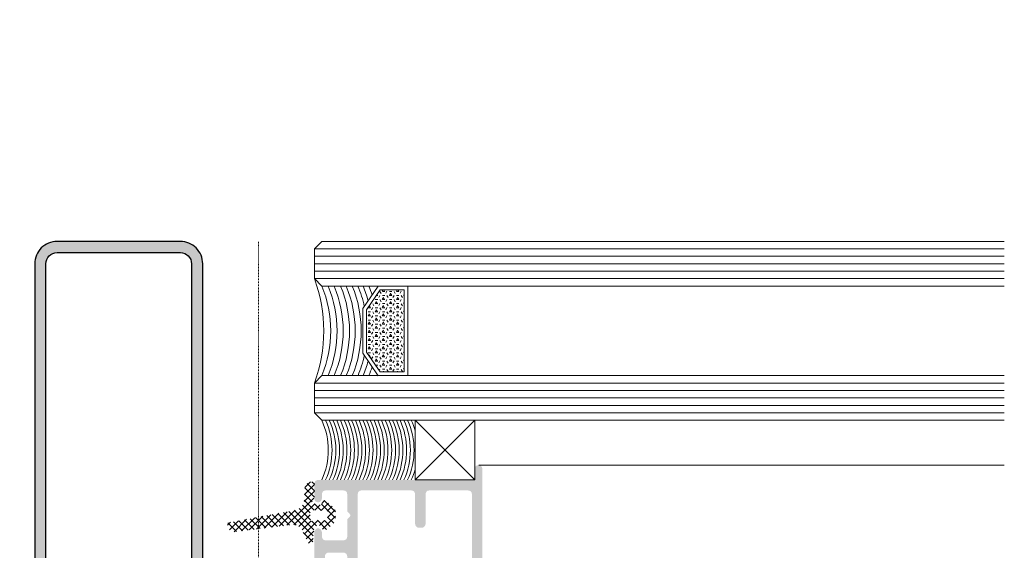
# Model space of a CAD drawing. Header units: millimetres. Extents: x -226731 to 126254, y -16359 to 60195.
# Tile 182 of 256: x -154154 to -154022, y 20938 to 21009. Entities that reach past the tile are written whole.
import ezdxf

# ---------------------------------------------------------------- set-up
doc = ezdxf.new("R2010")
doc.units = ezdxf.units.MM
doc.header["$LTSCALE"] = 0.1
doc.header["$MEASUREMENT"] = 0
doc.linetypes.add('CENTER', pattern=[2, 1.25, -0.25, 0.25, -0.25])
for name, color, linetype, lineweight in [('0_CCE_ FF_SIDE WALL SPRINKLER', 6, 'Continuous', 0), ('2_Centerline', 1, 'CENTER', 15), ('3_Hatch', 8, 'Continuous', 0), ('4. Glass', 140, 'Continuous', 15), ('SPRINKLER COVERAGE AREA', 1, 'Continuous', 9)]:
    doc.layers.add(name, color=color, linetype=linetype, lineweight=lineweight)
doc.layers.add('DRY WALL LINE', color=1, linetype='Continuous')
doc.layers.add('FIRE FIGHTING SERVICES', color=5, linetype='Continuous')
doc.layers.add('Glass in Section', color=7, linetype='Continuous', true_color=0x3affff)

# ---------------------------------------------------------------- blocks, each defined once
blk = doc.blocks.new('A$C23054C9A')
at = {"layer": '3_Hatch'}
h = blk.add_hatch(color=8, dxfattribs=at)
h.dxf.hatch_style = 1
h.paths.add_polyline_path([(10.36235835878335, 60.5273725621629), (10.36235835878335, 25.99274578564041), (10.32502586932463, 25.82786062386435), (10.21613944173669, 25.645346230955), (10.03258803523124, 25.53542278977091), (9.850073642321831, 25.51675654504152), (4.654635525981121, 25.51675654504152), (4.453454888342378, 25.53542278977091), (4.289606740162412, 25.645346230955), (4.197312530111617, 25.82786062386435), (4.16101705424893, 25.99274578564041), (4.16101705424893, 60.5273725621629), (4.197312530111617, 60.71092396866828), (4.289606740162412, 60.87477211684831), (4.453454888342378, 60.98469555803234), (4.654635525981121, 61.02202804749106), (9.850073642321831, 61.02202804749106), (10.03258803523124, 60.98469555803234), (10.21613944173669, 60.87477211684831), (10.32502586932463, 60.71092396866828)], flags=16)
h.paths.add_polyline_path([(4.16101705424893, 5.890237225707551), (4.106055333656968, 6.091417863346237), (3.996131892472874, 6.256303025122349), (3.84991297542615, 6.366226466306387), (3.648732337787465, 6.402521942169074), (3.246371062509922, 6.402521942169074), (3.063856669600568, 6.366226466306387), (2.898971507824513, 6.256303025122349), (2.789048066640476, 6.091417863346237), (2.752752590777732, 5.890237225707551), (2.752752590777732, 1.902919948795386), (2.69779087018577, 1.701739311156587), (2.587867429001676, 1.536854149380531), (2.441648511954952, 1.426930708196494), (2.240467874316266, 1.408264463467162), (-4.454491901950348, 1.408264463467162), (-4.637006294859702, 1.426930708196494), (-4.801891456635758, 1.536854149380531), (-4.911814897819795, 1.701739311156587), (-4.948110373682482, 1.902919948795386), (-4.948110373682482, 19.49896664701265), (-4.911814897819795, 19.70014728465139), (-4.801891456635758, 19.84636620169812), (-4.637006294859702, 19.95628964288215), (-4.454491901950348, 20.01125136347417), (-1.893068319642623, 20.01125136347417), (-1.710553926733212, 20.04754683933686), (-1.545668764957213, 20.15747028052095), (-1.435745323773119, 20.32235544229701), (-1.399449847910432, 20.50486983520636), (-1.399449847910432, 23.59620736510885), (-1.380783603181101, 23.7973880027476), (-1.271897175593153, 23.96227316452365), (-1.088345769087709, 24.07219660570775), (-0.88716513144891, 24.10849208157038), (2.240467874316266, 24.10849208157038), (2.441648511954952, 24.07219660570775), (2.587867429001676, 23.96227316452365), (2.69779087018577, 23.7973880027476), (2.752752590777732, 23.59620736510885), (2.752752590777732, 19.60889008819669), (2.789048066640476, 19.40770945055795), (2.898971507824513, 19.26149053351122), (3.063856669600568, 19.15156709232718), (3.246371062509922, 19.11527161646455), (3.648732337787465, 19.11527161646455), (3.84991297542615, 19.15156709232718), (3.996131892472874, 19.26149053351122), (4.106055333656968, 19.40770945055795), (4.16101705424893, 19.60889008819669), (4.16101705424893, 23.59620736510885), (4.197312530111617, 23.7973880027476), (4.289606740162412, 23.96227316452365), (4.453454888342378, 24.07219660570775), (4.654635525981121, 24.10849208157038), (9.850073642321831, 24.10849208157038), (10.03258803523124, 24.07219660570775), (10.21613944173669, 23.96227316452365), (10.32502586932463, 23.7973880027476), (10.36235835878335, 23.59620736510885), (10.36235835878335, 1.902919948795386), (10.32502586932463, 1.701739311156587), (10.21613944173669, 1.536854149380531), (10.03258803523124, 1.426930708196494), (9.850073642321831, 1.408264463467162), (4.654635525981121, 1.408264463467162), (4.453454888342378, 1.426930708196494), (4.289606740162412, 1.536854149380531), (4.197312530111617, 1.701739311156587), (4.16101705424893, 1.902919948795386)], flags=16)
h.paths.add_polyline_path([(-6.045270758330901, 4.536934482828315), (-6.35637483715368, 4.225830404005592), (-6.35637483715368, 1.902919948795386), (-6.3937073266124, 1.701739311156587), (-6.502593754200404, 1.536854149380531), (-6.667478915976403, 1.426930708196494), (-6.868659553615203, 1.408264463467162), (-9.246531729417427, 1.408264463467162), (-9.447712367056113, 1.426930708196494), (-9.593931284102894, 1.536854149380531), (-9.70385472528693, 1.701739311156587), (-9.75881644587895, 1.902919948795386), (-9.75881644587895, 2.506461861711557), (-9.795111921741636, 2.688976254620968), (-9.905035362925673, 2.853861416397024), (-10.06992052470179, 2.963784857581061), (-10.25243491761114, 3.000080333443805), (-10.45361555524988, 2.963784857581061), (-10.61850071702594, 2.853861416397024), (-10.72842415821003, 2.688976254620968), (-10.76471963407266, 2.506461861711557), (-10.76471963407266, 0.493618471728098), (-10.72842415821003, 0.3111040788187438), (-10.61850071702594, 0.1462189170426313), (-10.45361555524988, 0.03629547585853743), (-10.25243491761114, -4.035882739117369e-12), (10.25243491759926, -4.035882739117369e-12), (10.453615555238, -0.05496172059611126), (10.59983447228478, -0.1648851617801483), (10.70975791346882, -0.3111040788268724), (10.76471963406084, -0.512284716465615), (10.76471963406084, -1.518187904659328), (10.80101510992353, -1.700702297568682), (10.89227230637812, -1.865587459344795), (11.05715746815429, -1.975510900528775), (11.25833810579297, -1.99314013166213), (11.44085249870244, -1.975510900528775), (11.6057376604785, -1.865587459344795), (11.71566110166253, -1.700702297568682), (11.75195657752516, -1.518187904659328), (11.75195657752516, 61.91800779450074), (11.71566110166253, 62.11918843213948), (11.6057376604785, 62.28407359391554), (11.44085249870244, 62.39296002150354), (11.25833810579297, 62.41162626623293), (-1.746849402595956, 62.41162626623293), (-1.948030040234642, 62.39296002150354), (-2.094248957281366, 62.28407359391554), (-2.20417239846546, 62.11918843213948), (-2.259134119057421, 61.91800779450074), (-2.259134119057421, 61.5156465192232), (-2.20417239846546, 61.3507613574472), (-2.094248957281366, 61.16824696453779), (-1.948030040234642, 61.05832352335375), (-1.746849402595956, 61.02202804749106), (2.240467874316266, 61.02202804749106), (2.441648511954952, 60.98469555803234), (2.587867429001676, 60.87477211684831), (2.69779087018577, 60.71092396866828), (2.752752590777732, 60.5273725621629), (2.752752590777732, 25.99274578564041), (2.69779087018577, 25.82786062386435), (2.587867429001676, 25.645346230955), (2.441648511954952, 25.53542278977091), (2.240467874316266, 25.51675654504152), (-3.832283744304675, 25.51675654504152), (-3.997168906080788, 25.48046106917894), (-4.088426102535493, 25.42549934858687), (-4.179683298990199, 25.37053762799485), (-4.23464501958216, 25.29794667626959), (-4.289606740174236, 25.22431871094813), (-4.308272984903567, 25.13306151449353), (-4.325902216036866, 25.05943354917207), (-4.325902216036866, 24.96817635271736), (-4.308272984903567, 24.87691915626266), (-4.289606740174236, 24.78566195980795), (-4.23464501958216, 24.7120339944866), (-4.179683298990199, 24.63944304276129), (-4.088426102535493, 24.58448132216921), (-3.997168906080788, 24.54818584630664), (-3.88724546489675, 24.51085335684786), (-3.302369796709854, 24.51085335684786), (-3.101189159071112, 24.4558916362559), (-2.953933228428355, 24.34700520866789), (-2.84504680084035, 24.19974927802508), (-2.807714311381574, 23.99856864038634), (-2.807714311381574, 21.9141713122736), (-2.84504680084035, 21.71299067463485), (-2.953933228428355, 21.5481055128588), (-3.101189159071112, 21.43818207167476), (-3.302369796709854, 21.40188659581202), (-8.86283669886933, 21.40188659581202), (-9.045351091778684, 21.43818207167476), (-9.21023625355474, 21.5481055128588), (-9.320159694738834, 21.71299067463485), (-9.356455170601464, 21.9141713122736), (-9.356455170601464, 23.99856864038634), (-9.320159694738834, 24.19974927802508), (-9.21023625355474, 24.34700520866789), (-9.045351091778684, 24.4558916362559), (-8.86283669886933, 24.51085335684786), (-8.331885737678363, 24.51085335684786), (-8.130705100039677, 24.54818584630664), (-7.984486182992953, 24.65707227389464), (-7.874562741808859, 24.80432820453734), (-7.819601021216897, 25.00550884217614), (-7.874562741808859, 25.20668947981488), (-7.984486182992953, 25.35290839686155), (-8.130705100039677, 25.46283183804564), (-8.331885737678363, 25.51675654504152), (-10.25243491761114, 25.51675654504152), (-10.45361555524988, 25.46283183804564), (-10.61850071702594, 25.35290839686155), (-10.72842415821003, 25.20668947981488), (-10.76471963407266, 25.00550884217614), (-10.76471963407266, 17.9081877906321), (-10.72842415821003, 17.70700715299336), (-10.61850071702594, 17.54212199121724), (-10.45361555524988, 17.43219855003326), (-10.25243491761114, 17.39590307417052), (-9.868739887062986, 17.39590307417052), (-9.667559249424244, 17.43219855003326), (-9.48504485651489, 17.54212199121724), (-9.41141689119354, 17.70700715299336), (-9.356455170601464, 17.9081877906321), (-9.356455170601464, 19.49896664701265), (-9.320159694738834, 19.70014728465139), (-9.21023625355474, 19.84636620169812), (-9.045351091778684, 19.95628964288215), (-8.86283669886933, 20.01125136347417), (-6.868659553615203, 20.01125136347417), (-6.667478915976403, 19.95628964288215), (-6.502593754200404, 19.84636620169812), (-6.3937073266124, 19.70014728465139), (-6.35637483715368, 19.49896664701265), (-6.35637483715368, 10.24362030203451), (-6.3937073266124, 10.06110590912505), (-6.502593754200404, 9.896220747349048), (-6.667478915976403, 9.786297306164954), (-6.868659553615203, 9.731335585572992), (-8.86283669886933, 9.731335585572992), (-9.045351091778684, 9.786297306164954), (-9.21023625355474, 9.896220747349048), (-9.320159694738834, 10.06110590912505), (-9.356455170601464, 10.24362030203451), (-9.356455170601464, 11.30448521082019), (-9.41141689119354, 11.4869996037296), (-9.48504485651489, 11.65188476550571), (-9.667559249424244, 11.76180820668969), (-9.868739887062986, 11.79810368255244), (-10.25243491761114, 11.79810368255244), (-10.45361555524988, 11.76180820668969), (-10.61850071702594, 11.65188476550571), (-10.72842415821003, 11.4869996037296), (-10.76471963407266, 11.30448521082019), (-10.76471963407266, 6.987397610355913), (-10.74709040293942, 6.859844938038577), (-10.70975791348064, 6.768587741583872), (-10.65479619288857, 6.694959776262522), (-10.59983447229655, 6.639998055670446), (-10.54590976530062, 6.585036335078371), (-10.47228179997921, 6.548740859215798), (-10.39865383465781, 6.512445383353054), (-10.32606288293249, 6.493779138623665), (-10.25243491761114, 6.493779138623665), (-10.16117772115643, 6.493779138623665), (-10.08858676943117, 6.530074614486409), (-10.01495880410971, 6.567407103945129), (-9.941330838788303, 6.603702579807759), (-9.887406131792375, 6.676293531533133), (-9.8324444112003, 6.74992149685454), (-9.75881644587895, 6.987397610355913), (-9.75881644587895, 7.590939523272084), (-9.70385472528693, 7.792120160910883), (-9.593931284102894, 7.957005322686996), (-9.447712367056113, 8.066928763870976), (-9.246531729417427, 8.085595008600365), (-6.868659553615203, 8.085595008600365), (-6.667478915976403, 8.066928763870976), (-6.502593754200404, 7.957005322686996), (-6.3937073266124, 7.792120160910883), (-6.35637483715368, 7.590939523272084), (-6.35637483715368, 5.268029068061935), (-6.045270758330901, 4.956924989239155), (-5.954013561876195, 4.829372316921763), (-5.954013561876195, 4.664487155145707)])
blk = doc.blocks.new('*U435')
at = {"layer": '3_Hatch'}
h = blk.add_hatch(color=8, dxfattribs=at)
h.dxf.hatch_style = 1
edge = h.paths.add_edge_path()
edge.add_line((28.50721872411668, 105.4719347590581), (28.50721872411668, 2.999999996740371))
edge.add_arc((27.00721872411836, 2.999999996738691), 1.49999999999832, 269.99999999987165, 360, ccw=False)
edge.add_line((27.00721872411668, 1.499999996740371), (10.48276726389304, 1.499999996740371))
edge.add_arc((10.48276726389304, 2.999999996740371), 1.5, 180, 270, ccw=False)
edge.add_line((8.982767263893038, 2.999999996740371), (8.982767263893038, 59.77346118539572))
edge.add_arc((5.982767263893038, 59.77346118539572), 3, 0, 90)
edge.add_line((5.982767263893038, 62.77346118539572), (-7.482767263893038, 62.77346118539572))
edge.add_line((-7.482767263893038, 62.77346118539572), (-7.482767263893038, 61.27346118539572))
edge.add_line((-7.482767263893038, 61.27346118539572), (5.982767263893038, 61.27346118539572))
edge.add_arc((5.982767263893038, 59.77346118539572), 1.5, 0, 90, ccw=False)
edge.add_line((7.482767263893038, 59.77346118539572), (7.482767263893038, 2.999999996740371))
edge.add_arc((10.48276726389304, 2.999999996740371), 3, 180, 270)
edge.add_line((10.48276726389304, -3.259629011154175e-09), (27.00721872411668, -3.259629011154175e-09))
edge.add_arc((27.00721872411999, 2.99999999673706), 2.999999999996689, 269.9999999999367, 360.0000000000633)
edge.add_line((30.00721872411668, 2.999999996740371), (30.00721872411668, 105.4719347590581))
edge.add_line((30.00721872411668, 105.4719347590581), (28.50721872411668, 105.4719347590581))
h = blk.add_hatch(dxfattribs=at)
h.set_pattern_fill('ANSI37', color=8, scale=5)
h.set_pattern_definition([(45, (-3600337.521175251, -1228450.962727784), (-0.4419417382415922, 0.4419417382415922), []), (135, (-3600337.521175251, -1228450.962727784), (-0.4419417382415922, -0.4419417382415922), [])])
edge = h.paths.add_edge_path(flags=16)
edge.add_arc((-7.236980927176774, 36.30894600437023), 0.2999999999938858, 258.0269373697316, 360, ccw=False)
edge.add_line((-7.299216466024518, 36.01547243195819), (-7.721310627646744, 36.10498392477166))
edge.add_arc((-7.94950760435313, 35.02891415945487), 1.099999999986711, 78.02693730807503, 93.13559899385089)
edge.add_line((-8.009676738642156, 36.1272673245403), (-8.930490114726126, 36.07682403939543))
edge.add_arc((-8.946899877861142, 36.37637490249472), 0.2999999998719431, 180.0000000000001, 273.1355988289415, ccw=False)
edge.add_line((-9.246899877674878, 36.37637490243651), (-9.246899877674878, 37.1598427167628))
edge.add_arc((-8.946899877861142, 37.1598427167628), 0.2999999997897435, 86.8644011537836, 180, ccw=False)
edge.add_line((-8.930490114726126, 37.45939357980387), (-8.009676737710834, 37.40895029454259))
edge.add_arc((-7.94950760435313, 38.50730345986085), 1.100000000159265, 266.8644010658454, 281.9730627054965)
edge.add_line((-7.721310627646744, 37.43123369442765), (-7.299216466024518, 37.52074518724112))
edge.add_arc((-7.236980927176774, 37.22727161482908), 0.3000000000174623, 0, 101.97306264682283, ccw=False)
edge.add_line((-6.936980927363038, 37.22727161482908), (-6.936980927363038, 36.30894600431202))
edge = h.paths.add_edge_path()
edge.add_line((-7.482767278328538, 32.23680912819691), (-7.187342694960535, 32.23680912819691))
edge.add_arc((-7.187342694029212, 33.23680912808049), 0.9999999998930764, 269.99999999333, 357.6074566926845)
edge.add_line((-6.188214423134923, 33.19506350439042), (-6.129055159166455, 34.61096503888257))
edge.add_arc((-4.629132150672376, 34.5957673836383), 1.500000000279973, 100.51968677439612, 179.4194823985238, ccw=False)
edge.add_line((-4.902992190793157, 36.07055573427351), (4.09712244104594, 37.74182724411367))
edge.add_arc((3.252632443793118, 38.05399455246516), 0.900339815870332, 339.7130727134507, 448.9824884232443)
edge.add_line((3.268620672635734, 38.95419239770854), (-4.381879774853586, 38.00932509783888))
edge.add_arc((-4.569991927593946, 39.49748295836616), 1.499999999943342, 210.0389735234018, 277.204323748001, ccw=False)
edge.add_line((-5.868519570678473, 38.74659950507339), (-6.782512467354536, 40.66519506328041))
edge.add_arc((-7.016644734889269, 40.52959541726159), 0.2705645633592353, 30.07763351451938, 142.7871528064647)
edge.add_line((-7.23212081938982, 40.69322683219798), (-7.425902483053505, 38.58396169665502))
edge.add_arc((-8.043368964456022, 38.73083707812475), 0.6346945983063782, 228.0875391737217, 346.61983607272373, ccw=False)
edge.add_line((-8.467341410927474, 38.25851875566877), (-8.572558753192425, 38.583200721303))
edge.add_arc((-8.850313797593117, 38.4698334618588), 0.3000000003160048, 22.2030989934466, 130.0000000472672)
edge.add_line((-9.043150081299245, 38.69964679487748), (-10.01915615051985, 37.88068046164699))
edge.add_arc((-9.504926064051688, 37.26784490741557), 0.7999999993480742, 129.9999998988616, 179.9999999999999)
edge.add_line((-10.3049260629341, 37.26784490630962), (-10.3049260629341, 36.26837271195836))
edge.add_arc((-9.504926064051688, 36.26837271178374), 0.7999999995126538, 180, 230.0000000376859)
edge.add_line((-10.01915615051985, 35.6555371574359), (-9.043150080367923, 34.83657082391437))
edge.add_arc((-8.850313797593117, 35.06638415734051), 0.3000000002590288, 230.0000000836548, 337.7969010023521)
edge.add_line((-8.572558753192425, 34.9530168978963), (-8.467341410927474, 35.21080426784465))
edge.add_arc((-8.207533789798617, 35.06080426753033), 0.2999999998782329, 78.02693719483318, 149.9999999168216, ccw=False)
edge.add_line((-8.14529825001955, 35.35427783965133), (-7.432771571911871, 35.20317570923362))
edge.add_arc((-7.495007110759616, 34.90970213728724), 0.2999999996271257, -29.644684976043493, 78.02693730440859, ccw=False)
edge.add_line((-7.2342742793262, 34.76131618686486), (-7.482767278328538, 34.32468264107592))
edge.add_line((-7.482767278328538, 34.32468264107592), (-7.482767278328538, 32.23680912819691))
h = blk.add_hatch(dxfattribs=at)
h.set_pattern_fill('HEX', color=8, scale=0.1, style=0)
h.set_pattern_definition([(180, (-3706876.272494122, -778767.528171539), (0, 0.5499260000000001), [0.3175, -0.635]), (59.99999999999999, (-3706876.272494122, -778767.528171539), (0.4762498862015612, -0.2749629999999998), [0.3174999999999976, -0.6349999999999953]), (120, (-3706876.589994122, -778767.528171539), (0.4762498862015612, 0.274963), [0.3174999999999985, -0.6349999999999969])])
h.paths.add_polyline_path([(-19.52568758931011, 17.51163282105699), (-16.28946674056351, 17.51163282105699), (-14.47373739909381, 14.85699332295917), (-14.47373739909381, 9.166272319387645), (-16.28946674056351, 6.511632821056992), (-19.52568758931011, 6.511632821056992)])
at = {"layer": '2_Centerline', "color": 8, "ltscale": 0.25}
blk.add_lwpolyline([(0, 230.776571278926), (0, 0)], dxfattribs=at)
at = {"layer": '3_Hatch', "color": 8}
for p, q in [((-29.55627525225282, 30.00685215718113), (-100, 30.00685215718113)), ((-100, 22.99999530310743, 0.00234495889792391), (-7.482767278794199, 22.99999526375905)), ((-100, 21.99999530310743, 0.002344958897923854), (-7.482767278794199, 21.99999526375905)), ((-100, 20.99999530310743, 0.002344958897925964), (-7.482767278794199, 20.99999526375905)), ((-100, 19.99999530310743, 0.002344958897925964), (-7.482767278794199, 19.99999526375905)), ((-100, 18.99999530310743, 0.002344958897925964), (-7.482767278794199, 18.99999526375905)), ((-100, 5.000000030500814, 0.002344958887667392), (-7.482767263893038, 4.999999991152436)), ((-100, 4.000000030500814, 0.002344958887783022), (-7.482767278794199, 3.999999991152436)), ((-100, 3.000000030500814, 0.002344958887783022), (-7.482767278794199, 2.999999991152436)), ((-100, 2.000000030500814, 0.002344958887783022), (-7.482767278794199, 1.999999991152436)), ((-100, 1.000000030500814, 0.002344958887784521), (-7.482767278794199, 0.9999999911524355))]:
    blk.add_line(p, q, dxfattribs=at)
for points in [[(-29.01220654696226, 31.99999526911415), (-21.01220654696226, 31.99999526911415), (-21.01220654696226, 23.99999526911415), (-29.01220654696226, 23.99999526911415)], [(-29.01220654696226, 31.99999526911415), (-21.01220654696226, 23.99999526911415), (-21.01220654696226, 31.99999526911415), (-29.01220654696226, 23.99999526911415)]]:
    blk.add_lwpolyline(points, close=True, dxfattribs=at)
at = {"layer": '3_Hatch', "color": 8, "elevation": 0.003052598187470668}
for points in [[(-21.01220654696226, 30.54752144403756, -0.04036460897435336), (-20.48276726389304, 31.99999526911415)], [(-19.98276726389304, 23.99999527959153, -0.2184939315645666), (-19.98276726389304, 31.99999526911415)], [(-19.48276726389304, 23.99999527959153, -0.2184939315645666), (-19.48276726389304, 31.99999526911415)], [(-18.98276726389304, 23.99999527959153, -0.2184939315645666), (-18.98276726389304, 31.99999526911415)], [(-18.48276726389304, 23.99999527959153, -0.2184939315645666), (-18.48276726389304, 31.99999526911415)], [(-17.98276726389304, 23.99999527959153, -0.2184939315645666), (-17.98276726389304, 31.99999526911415)], [(-17.48276726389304, 23.99999527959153, -0.2184939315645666), (-17.48276726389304, 31.99999526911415)], [(-16.98276726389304, 23.99999527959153, -0.2184939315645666), (-16.98276726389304, 31.99999526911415)], [(-16.48276726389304, 23.99999527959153, -0.2184939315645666), (-16.48276726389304, 31.99999526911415)], [(-15.98276726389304, 23.99999527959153, -0.2184939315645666), (-15.98276726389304, 31.99999526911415)], [(-15.48276726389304, 23.99999527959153, -0.2184939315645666), (-15.48276726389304, 31.99999526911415)], [(-14.98276726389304, 23.99999527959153, -0.2184939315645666), (-14.98276726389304, 31.99999526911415)], [(-14.48276726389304, 23.99999527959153, -0.2184939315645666), (-14.48276726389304, 31.99999526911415)], [(-13.98276726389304, 23.99999527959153, -0.2184939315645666), (-13.98276726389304, 31.99999526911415)], [(-13.48276726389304, 23.99999527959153, -0.2184939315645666), (-13.48276726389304, 31.99999526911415)], [(-12.98276726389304, 23.99999527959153, -0.2184939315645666), (-12.98276726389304, 31.99999526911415)], [(-12.48276726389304, 23.99999527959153, -0.2184939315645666), (-12.48276726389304, 31.99999526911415)], [(-11.98276726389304, 23.99999527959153, -0.2184939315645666), (-11.98276726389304, 31.99999526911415)], [(-11.48276726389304, 23.99999527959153, -0.2184939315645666), (-11.48276726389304, 31.99999526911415)], [(-10.98276726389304, 23.99999527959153, -0.2184939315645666), (-10.98276726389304, 31.99999526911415)], [(-10.48276726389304, 23.99999527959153, -0.2184939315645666), (-10.48276726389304, 31.99999526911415)], [(-9.982767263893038, 23.99999527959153, -0.2184939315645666), (-9.982767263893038, 31.99999526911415)], [(-9.482767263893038, 23.99999527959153, -0.2184939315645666), (-9.482767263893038, 31.99999526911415)], [(-8.982767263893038, 23.99999527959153, -0.2184939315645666), (-8.982767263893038, 31.99999526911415)], [(-8.482767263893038, 23.99999527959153, -0.2184939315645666), (-8.482767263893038, 31.99999526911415)], [(-20.48276726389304, 23.99999527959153, -0.04036460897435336), (-21.01220654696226, 25.45246910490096, -0.04036460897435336)]]:
    blk.add_lwpolyline(points, format="xyb", dxfattribs=at)
at = {"layer": '3_Hatch', "color": 8, "elevation": 0.02015447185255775}
for points in [[(-20.02568758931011, 6.011632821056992), (-20.02568758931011, 18.01163282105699)], [(-16.02568758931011, 18.01163282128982), (-13.97373739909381, 15.01163282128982), (-13.97373739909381, 9.011632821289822), (-16.02568758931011, 6.011632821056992)]]:
    blk.add_lwpolyline(points, dxfattribs=at)
blk.add_lwpolyline([(-16.28946674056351, 6.511632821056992), (-19.52568758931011, 6.511632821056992), (-19.52568758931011, 17.51163282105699), (-16.28946674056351, 17.51163282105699), (-14.47373739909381, 14.85699332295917), (-14.47373739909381, 9.166272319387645)], close=True, dxfattribs=at)
at = {"layer": '3_Hatch', "color": 8}
for centre, radius, start, end in [((11.32833545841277, 11.99999763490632, 0.02625966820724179), 20.07131169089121, 159.5887325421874, 200.4112674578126), ((-0.3927516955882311, 12.01163282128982, 0.02015447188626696), 15.60533442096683, 157.4345734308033, 161.945925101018), ((0.37613610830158, 12.01163282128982, 0.02015447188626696), 15.60533442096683, 157.4345734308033, 164.9477433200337), ((1.072101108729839, 12.01163282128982, 0.02015447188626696), 15.60533442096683, 157.4345734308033, 167.7859091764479), ((1.84098891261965, 12.01163282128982, 0.02015447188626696), 15.60533442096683, 157.4345734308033, 202.6116951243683), ((2.647233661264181, 12.01163282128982, 0.02015447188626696), 15.60533442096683, 157.4345734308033, 202.6116951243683), ((3.403327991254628, 12.01163282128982, 0.02015447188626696), 15.60533442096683, 157.4345734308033, 202.6116951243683), ((4.259979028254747, 12.01163282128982, 0.02015447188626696), 15.60533442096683, 157.4345734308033, 202.6116951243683), ((5.066223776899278, 12.01163282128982, 0.02015447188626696), 15.60533442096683, 157.4345734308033, 202.6116951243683), ((5.923012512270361, 11.99999762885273, 0.003052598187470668), 15.60533442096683, 157.4345734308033, 202.6116951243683), ((0.37613610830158, 12.01163282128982, 0.02015447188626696), 15.60533442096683, 195.0522566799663, 202.6116951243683), ((1.072101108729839, 12.01163282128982, 0.02015447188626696), 15.60533442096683, 192.2140908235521, 202.6116951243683), ((-0.3927516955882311, 12.01163282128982, 0.02015447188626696), 15.60533442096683, 198.054074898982, 202.6116951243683)]:
    blk.add_arc(centre, radius, start, end, dxfattribs=at)
at = {"layer": '4. Glass', "color": 8, "elevation": 0.003052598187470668}
for points in [[(-8.482767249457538, 23.99999526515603), (-100, 23.99999530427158)], [(-100, 17.99999530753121), (-8.482767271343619, 17.99999527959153), (-7.482767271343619, 18.99999527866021), (-7.482767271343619, 22.99999527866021), (-8.482767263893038, 23.99999527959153)], [(-8.4827672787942, 6.984919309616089e-09), (-7.482767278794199, 1.000000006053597), (-7.482767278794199, 5.000000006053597), (-8.482767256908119, 5.999999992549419), (-100, 6.000000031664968)], [(-100, 3.166496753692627e-08), (-8.4827672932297, -7.450580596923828e-09)]]:
    blk.add_lwpolyline(points, dxfattribs=at)
at = {"layer": 'Glass in Section', "color": 8}
blk.add_lwpolyline([(28.50721872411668, 105.4719347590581), (28.50721872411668, 2.999999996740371, -0.4142135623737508), (27.00721872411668, 1.499999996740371), (10.48276726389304, 1.499999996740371, -0.414213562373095), (8.982767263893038, 2.999999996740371), (8.982767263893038, 59.77346118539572, 0.414213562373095), (5.982767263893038, 62.77346118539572), (-7.482767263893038, 62.77346118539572), (-7.482767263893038, 61.27346118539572), (5.982767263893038, 61.27346118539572, -0.414213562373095), (7.482767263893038, 59.77346118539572), (7.482767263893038, 2.999999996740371, 0.414213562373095), (10.48276726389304, -3.259629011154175e-09), (27.00721872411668, -3.259629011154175e-09, 0.4142135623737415), (30.00721872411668, 2.999999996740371), (30.00721872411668, 105.4719347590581)], format="xyb", close=True, dxfattribs=at)
at = {"layer": '3_Hatch', "color": 8, "xscale": -1}
blk.add_blockref('A$C23054C9A', (-18.2474869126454, 31.99999526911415), dxfattribs=at)
blk = doc.blocks.new('A$C2AD535C3')
at = {"layer": 'SPRINKLER COVERAGE AREA', "color": 1}
blk.add_circle((-3.056754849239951e-12, -4.617106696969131e-12), 2500, dxfattribs=at)
blk = doc.blocks.new('G$C3584CA52')
at = {"layer": '0_CCE_ FF_SIDE WALL SPRINKLER', "color": 240, "xscale": -0.6, "yscale": 0.6, "zscale": 0.6}
blk.add_blockref('A$C2AD535C3', (8045.881149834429, -1200.499999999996), dxfattribs=at)

msp = doc.modelspace()

# ---------------------------------------------------------------- block references
at = {"layer": 'DRY WALL LINE', "color": 8, "linetype": 'Continuous', "rotation": 179.999999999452}
msp.add_blockref('*U435', (-154121.9469601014, 20978.95285301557), dxfattribs=at)
at = {"layer": 'FIRE FIGHTING SERVICES'}
msp.add_blockref('G$C3584CA52', (-163018.3320608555, 21220.5), dxfattribs=at)

doc.saveas('drawing.dxf')
